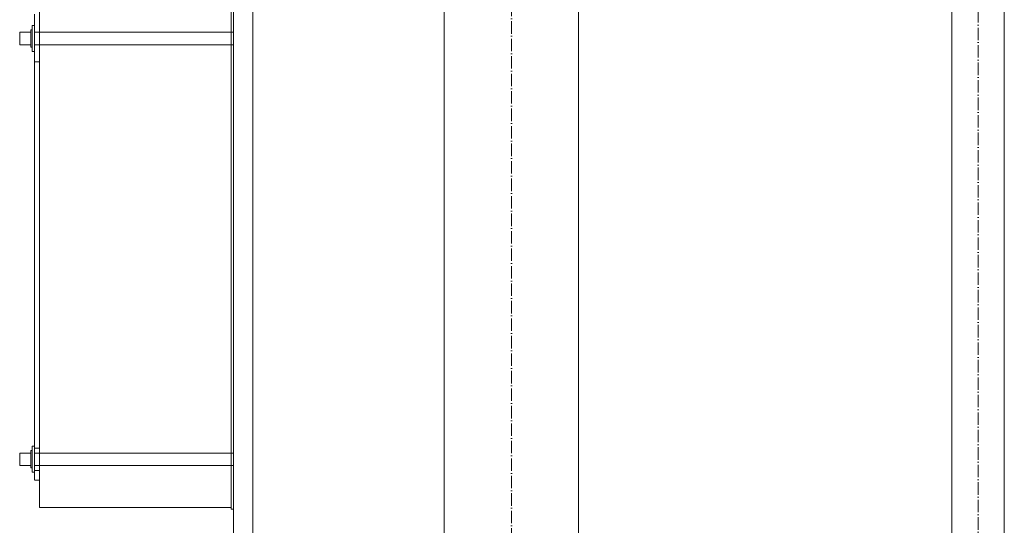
# Model space of a CAD drawing. Header units: metres. Extents: x -54598 to 1827199, y -329446 to -256744.
# Tile 58 of 256: x 10019 to 11603, y -268030 to -267217. Entities that reach past the tile are written whole.
import ezdxf

# ---------------------------------------------------------------- set-up
doc = ezdxf.new("R2010")
doc.units = ezdxf.units.M
doc.linetypes.add('ADSK_Осевая', pattern=[14, 10, -2, 0, -2])
for name, color, linetype, lineweight in [('M-EQPM', 7, 'Continuous', 20), ('P-PIPE', 7, 'Continuous', 20), ('P-PIPE-CNTR', 7, 'ADSK_Осевая', 20)]:
    doc.layers.add(name, color=color, linetype=linetype, lineweight=lineweight)

# ---------------------------------------------------------------- blocks, each defined once
blk = doc.blocks.new('fdsafdsf')
at = {"layer": 'M-EQPM'}
for p, q in [((213239.57, 39956.89), (213239.57, 41427.89)), ((213068.07, 41365.39), (213068.07, 40020.4)), ((213068.07, 40020.4), (213068.07, 41365.39)), ((213222.07, 41365.39), (213222.07, 40020.4)), ((213222.07, 40020.4), (213222.07, 41365.39)), ((213224.07, 41366.82), (213224.07, 40018.96)), ((213224.07, 40018.96), (213224.07, 41366.82)), ((213224.07, 39928.49), (213224.07, 40781.9)), ((213064.07, 40396.11), (213064.07, 40416.79)), ((213068.07, 40416.79), (213068.07, 40396.11)), ((213062.07, 40404.18), (213061.07, 40404.18)), ((213061.07, 40390.18), (213061.07, 40404.18)), ((213061.07, 40404.18), (213061.07, 40390.18)), ((213062.07, 40404.18), (213061.07, 40404.18)), ((213061.07, 40390.18), (213061.07, 40404.18)), ((213061.07, 40404.18), (213061.07, 40390.18)), ((213064.07, 40407.68), (213062.07, 40407.68)), ((213062.07, 40407.68), (213062.07, 40386.68)), ((213062.07, 40386.68), (213062.07, 40407.68)), ((213064.07, 40407.68), (213062.07, 40407.68)), ((213062.07, 40407.68), (213062.07, 40386.68)), ((213062.07, 40386.68), (213062.07, 40407.68)), ((213062.07, 40390.18), (213062.07, 40404.18)), ((213062.07, 40404.18), (213062.07, 40390.18)), ((213062.07, 40390.18), (213062.07, 40404.18)), ((213062.07, 40404.18), (213062.07, 40390.18)), ((213064.07, 40407.68), (213064.07, 40386.68)), ((213064.07, 40386.68), (213064.07, 40407.68)), ((213064.07, 40407.68), (213064.07, 40386.68)), ((213064.07, 40386.68), (213064.07, 40407.68)), ((213061.07, 40402.18), (213052.07, 40402.18)), ((213052.07, 40402.18), (213052.07, 40392.18)), ((213052.07, 40392.18), (213052.07, 40402.18)), ((213061.07, 40402.18), (213052.07, 40402.18)), ((213052.07, 40402.18), (213052.07, 40392.18)), ((213052.07, 40392.18), (213052.07, 40402.18)), ((213061.07, 40402.18), (213061.07, 40392.18)), ((213061.07, 40392.18), (213061.07, 40402.18)), ((213061.07, 40402.18), (213061.07, 40392.18)), ((213061.07, 40392.18), (213061.07, 40402.18)), ((213224.07, 40402.18), (213064.07, 40402.18)), ((213064.07, 40402.18), (213064.07, 40392.18)), ((213064.07, 40392.18), (213064.07, 40402.18)), ((213224.07, 40402.18), (213064.07, 40402.18)), ((213064.07, 40402.18), (213064.07, 40392.18)), ((213064.07, 40392.18), (213064.07, 40402.18)), ((213224.07, 40402.18), (213224.07, 40392.18)), ((213224.07, 40392.18), (213224.07, 40402.18)), ((213224.07, 40402.18), (213224.07, 40392.18)), ((213224.07, 40392.18), (213224.07, 40402.18)), ((213052.07, 40392.18), (213061.07, 40392.18)), ((213052.07, 40392.18), (213061.07, 40392.18)), ((213061.07, 40390.18), (213062.07, 40390.18)), ((213061.07, 40390.18), (213062.07, 40390.18)), ((213064.07, 40396.11), (213064.07, 40385.9)), ((213064.07, 40385.9), (213064.07, 40396.11)), ((213064.07, 40392.18), (213224.07, 40392.18)), ((213064.07, 40392.18), (213224.07, 40392.18)), ((213068.07, 40396.11), (213068.07, 40385.9)), ((213068.07, 40385.9), (213068.07, 40396.11)), ((213062.07, 40386.68), (213064.07, 40386.68)), ((213062.07, 40386.68), (213064.07, 40386.68)), ((213064.07, 40378.39), (213064.07, 40385.9)), ((213068.07, 40385.9), (213068.07, 40378.39)), ((213064.07, 40378.39), (213064.07, 40068.06)), ((213064.07, 40068.06), (213064.07, 40378.39)), ((213068.07, 40378.39), (213064.07, 40378.39)), ((213068.07, 40378.39), (213064.07, 40378.39)), ((213068.07, 40378.39), (213068.07, 40068.06)), ((213068.07, 40068.06), (213068.07, 40378.39)), ((213061.07, 40064.08), (213052.07, 40064.08)), ((213052.07, 40064.08), (213052.07, 40054.08)), ((213052.07, 40054.08), (213052.07, 40064.08)), ((213061.07, 40064.08), (213052.07, 40064.08)), ((213052.07, 40064.08), (213052.07, 40054.08)), ((213052.07, 40054.08), (213052.07, 40064.08)), ((213062.07, 40066.08), (213061.07, 40066.08)), ((213061.07, 40052.08), (213061.07, 40066.08)), ((213061.07, 40066.08), (213061.07, 40052.08)), ((213062.07, 40066.08), (213061.07, 40066.08)), ((213061.07, 40052.08), (213061.07, 40066.08)), ((213061.07, 40066.08), (213061.07, 40052.08)), ((213061.07, 40064.08), (213061.07, 40054.08)), ((213061.07, 40054.08), (213061.07, 40064.08)), ((213061.07, 40064.08), (213061.07, 40054.08)), ((213061.07, 40054.08), (213061.07, 40064.08)), ((213064.07, 40069.58), (213062.07, 40069.58)), ((213062.07, 40069.58), (213062.07, 40048.58)), ((213062.07, 40048.58), (213062.07, 40069.58)), ((213064.07, 40069.58), (213062.07, 40069.58)), ((213062.07, 40069.58), (213062.07, 40048.58)), ((213062.07, 40048.58), (213062.07, 40069.58)), ((213062.07, 40052.08), (213062.07, 40066.08)), ((213062.07, 40066.08), (213062.07, 40052.08)), ((213062.07, 40052.08), (213062.07, 40066.08)), ((213062.07, 40066.08), (213062.07, 40052.08)), ((213064.07, 40069.58), (213064.07, 40048.58)), ((213064.07, 40048.58), (213064.07, 40069.58)), ((213064.07, 40069.58), (213064.07, 40048.58)), ((213064.07, 40048.58), (213064.07, 40069.58)), ((213064.07, 40047.38), (213064.07, 40068.06)), ((213068.07, 40068.06), (213064.07, 40068.06)), ((213068.07, 40068.06), (213064.07, 40068.06)), ((213224.07, 40064.08), (213064.07, 40064.08)), ((213064.07, 40064.08), (213064.07, 40054.08)), ((213064.07, 40054.08), (213064.07, 40064.08)), ((213224.07, 40064.08), (213064.07, 40064.08)), ((213064.07, 40064.08), (213064.07, 40054.08)), ((213064.07, 40054.08), (213064.07, 40064.08)), ((213068.07, 40068.06), (213068.07, 40047.38)), ((213224.07, 40064.08), (213224.07, 40054.08)), ((213224.07, 40054.08), (213224.07, 40064.08)), ((213224.07, 40064.08), (213224.07, 40054.08)), ((213224.07, 40054.08), (213224.07, 40064.08)), ((213052.07, 40054.08), (213061.07, 40054.08)), ((213052.07, 40054.08), (213061.07, 40054.08)), ((213061.07, 40052.08), (213062.07, 40052.08)), ((213061.07, 40052.08), (213062.07, 40052.08)), ((213062.07, 40048.58), (213064.07, 40048.58)), ((213062.07, 40048.58), (213064.07, 40048.58)), ((213064.07, 40054.08), (213224.07, 40054.08)), ((213064.07, 40054.08), (213224.07, 40054.08)), ((213064.07, 40042.62), (213064.07, 40050.13)), ((213064.07, 40050.13), (213064.07, 40050.13)), ((213068.07, 40050.13), (213064.07, 40050.13)), ((213068.07, 40050.13), (213064.07, 40050.13)), ((213068.07, 40050.13), (213068.07, 40050.13)), ((213068.07, 40050.13), (213068.07, 40042.62)), ((213064.07, 40047.38), (213064.07, 40042.62)), ((213064.07, 40042.62), (213064.07, 40047.38)), ((213064.07, 40042.14), (213068.07, 40042.14)), ((213064.07, 40042.14), (213068.07, 40042.14)), ((213068.07, 40047.38), (213068.07, 40042.62)), ((213068.07, 40042.62), (213068.07, 40047.38)), ((213068.07, 40020.4), (213222.07, 40020.4)), ((213222.64, 40018.96), (213224.07, 40018.96))]:
    blk.add_line(p, q, dxfattribs=at)
at = {"layer": 'M-EQPM', "flags": 128}
for points in [[(213222.07, 40019.54), (213222.07, 40020.08), (213222.07, 40021.69), (213222.07, 40024.38), (213222.07, 40028.14), (213222.07, 40032.96), (213222.07, 40038.84), (213222.07, 40045.76), (213222.07, 40053.72), (213222.07, 40062.7), (213222.07, 40072.69), (213222.07, 40083.67), (213222.07, 40095.63), (213222.07, 40108.54), (213222.07, 40122.39), (213222.07, 40137.15), (213222.07, 40152.8), (213222.07, 40169.31), (213222.07, 40186.66), (213222.07, 40204.82), (213222.07, 40223.76), (213222.07, 40243.45), (213222.07, 40263.86), (213222.07, 40284.96), (213222.07, 40306.71), (213222.07, 40329.08), (213222.07, 40352.03), (213222.07, 40375.52), (213222.07, 40399.52), (213222.07, 40424)], [(213222.07, 40412.68), (213222.07, 40388.42), (213222.07, 40364.64), (213222.07, 40341.4), (213222.07, 40318.71), (213222.07, 40296.62), (213222.07, 40275.17), (213222.07, 40254.38), (213222.07, 40234.3), (213222.07, 40214.95), (213222.07, 40196.37), (213222.07, 40178.57), (213222.07, 40161.61), (213222.07, 40145.49), (213222.07, 40130.25), (213222.07, 40115.9), (213222.07, 40102.48), (213222.07, 40090.01), (213222.07, 40078.5), (213222.07, 40067.97), (213222.07, 40058.44), (213222.07, 40049.93), (213222.07, 40042.45), (213222.07, 40036), (213222.07, 40030.61), (213222.07, 40026.28), (213222.07, 40023.01), (213222.07, 40020.82), (213222.07, 40019.7), (213222.07, 40019.54)], [(213222.64, 40018.96), (213222.62, 40018.96), (213222.6, 40018.97), (213222.58, 40018.97), (213222.55, 40018.97), (213222.53, 40018.98), (213222.51, 40018.98), (213222.49, 40018.99), (213222.46, 40018.99), (213222.44, 40019), (213222.42, 40019.01), (213222.4, 40019.02), (213222.38, 40019.03), (213222.36, 40019.04), (213222.34, 40019.05), (213222.32, 40019.06), (213222.3, 40019.08), (213222.28, 40019.09), (213222.27, 40019.11), (213222.25, 40019.12), (213222.23, 40019.14), (213222.22, 40019.16), (213222.2, 40019.17), (213222.19, 40019.19), (213222.17, 40019.21), (213222.16, 40019.23), (213222.15, 40019.25), (213222.14, 40019.27), (213222.13, 40019.29), (213222.12, 40019.31), (213222.11, 40019.33), (213222.1, 40019.35), (213222.09, 40019.37), (213222.09, 40019.4), (213222.08, 40019.42), (213222.08, 40019.44), (213222.07, 40019.46), (213222.07, 40019.49), (213222.07, 40019.51), (213222.07, 40019.53), (213222.07, 40019.54)]]:
    blk.add_lwpolyline(points, dxfattribs=at)
at = {"layer": 'P-PIPE', "color": 22}
for p, q in [((213801.7, 40644.69), (213801.7, 39801.27)), ((213844, 39801.27), (213844, 40644.69)), ((213393.57, 40537.89), (213393.57, 39923.33)), ((213501.57, 39923.33), (213501.57, 40537.89))]:
    blk.add_line(p, q, dxfattribs=at)
at = {"layer": 'P-PIPE-CNTR', "color": 22}
for p, q in [((213822.85, 40644.69), (213822.85, 39801.27)), ((213822.85, 40644.69), (213822.85, 39801.27)), ((213447.57, 39923.33), (213447.57, 40537.89)), ((213447.57, 39923.33), (213447.57, 40537.89))]:
    blk.add_line(p, q, dxfattribs=at)

msp = doc.modelspace()

# ---------------------------------------------------------------- block references
at = {"color": 5, "lineweight": 30, "xscale": 2, "yscale": 2, "zscale": 2}
msp.add_blockref('fdsafdsf', (-416084.8, -348041.5), dxfattribs=at)

doc.saveas('drawing.dxf')
